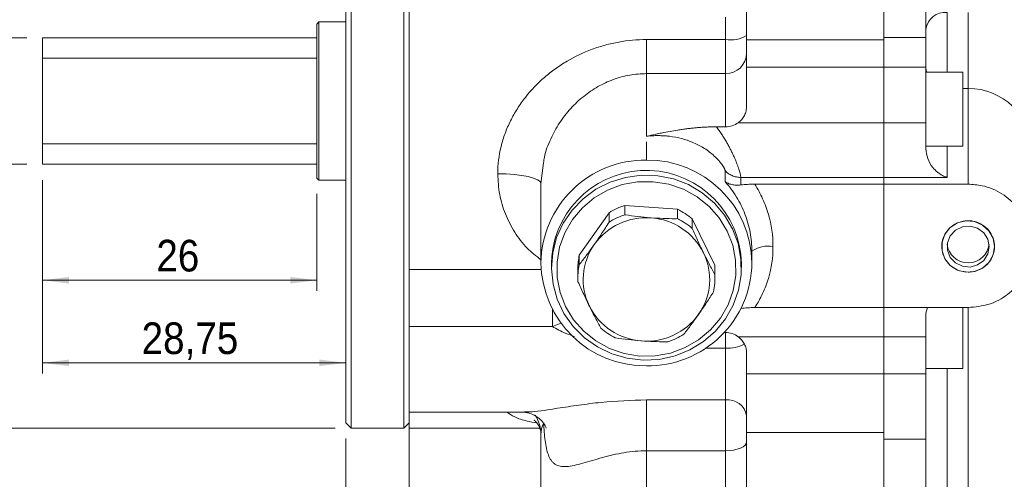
# Model space of a CAD drawing. Header units: millimetres. Extents: x 10 to 831, y 10 to 584.
# Tile 17 of 31: x 342 to 436, y 414 to 457. Entities that reach past the tile are written whole.
import ezdxf

# ---------------------------------------------------------------- set-up
doc = ezdxf.new("R2010")
doc.units = ezdxf.units.MM
doc.linetypes.add('SLD-Solido', pattern=[0])
doc.styles.add('SLDTEXTSTYLE3', font='GOTHIC.TTF', dxfattribs={"width": 0.913})
doc.dimstyles.new('SLDDIMSTYLE1', dxfattribs={"dimtxt": 3, "dimasz": 2.5, "dimexe": 0, "dimexo": 0.0625, "dimgap": 0.75, "dimtad": 1, "dimrnd": 1e-09, "dimzin": 12, "dimdsep": 46, "dimtxsty": 'SLDTEXTSTYLE3', "dimsah": 1, "dimcen": 0.09, "dimadec": 0, "dimazin": 3, "dimtfac": 1, "dimtofl": 0, "dimtmove": 0, "dimatfit": 3, "dimfxl": 0, "dimfrac": 2, "dimtolj": 1, "dimtzin": 12, "dimarcsym": 0})
doc.dimstyles.new('SLDDIMSTYLE3', dxfattribs={"dimtxt": 3, "dimasz": 2.5, "dimexe": 0, "dimexo": 0.0625, "dimgap": 0.75, "dimtad": 1, "dimrnd": 1e-09, "dimzin": 12, "dimdsep": 46, "dimtxsty": 'SLDTEXTSTYLE3', "dimsah": 1, "dimcen": 0.09, "dimadec": 0, "dimazin": 3, "dimtfac": 1, "dimtmove": 0, "dimatfit": 0, "dimfxl": 0, "dimfrac": 2, "dimtolj": 1, "dimtzin": 12, "dimarcsym": 0})
doc.dimstyles.new('SLDDIMSTYLE4', dxfattribs={"dimtxt": 3, "dimasz": 2.5, "dimexe": 0, "dimexo": 0.0625, "dimgap": 0.75, "dimtad": 1, "dimrnd": 1e-09, "dimzin": 12, "dimdsep": 46, "dimtxsty": 'SLDTEXTSTYLE3', "dimsah": 1, "dimcen": 0.09, "dimadec": 0, "dimazin": 3, "dimtol": 1, "dimtm": 0.046, "dimtfac": 1, "dimtofl": 0, "dimtmove": 0, "dimatfit": 3, "dimfxl": 0, "dimfrac": 2, "dimtolj": 1, "dimarcsym": 0})

# ---------------------------------------------------------------- blocks, each defined once
blk = doc.blocks.new('SW_SYMBOL_MOD_BOX')
at = {"color": 0, "linetype": 'SLD-Solido', "lineweight": 0}
for p, q in [((200, 200), (200, 800)), ((200, 800), (800, 800)), ((800, 800), (800, 200)), ((200, 200), (800, 200))]:
    blk.add_line(p, q, dxfattribs=at)
blk = doc.blocks.new('_D_4')
at = {"color": 7, "linetype": 'SLD-Solido', "lineweight": 0}
for p, q in [((334.343, 455.785), (334.343, 458.285)), ((342.843, 455.785), (333.343, 455.785)), ((334.343, 455.785), (334.343, 443.785)), ((342.843, 443.785), (333.343, 443.785)), ((334.343, 443.785), (334.343, 441.285))]:
    blk.add_line(p, q, dxfattribs=at)
for points in [[(334.343, 455.785), (334.653, 458.285), (334.033, 458.285)], [(334.343, 443.785), (334.033, 441.285), (334.653, 441.285)]]:
    blk.add_solid(points, dxfattribs=at)
at = {"color": 7, "linetype": 'SLD-Solido', "lineweight": 0, "xscale": 0.00383203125, "yscale": 0.00383203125, "zscale": 0.00383203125, "rotation": 90.0000000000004}
blk.add_blockref('SW_SYMBOL_MOD_BOX', (333.927, 445.425), dxfattribs=at)
at = {"color": 7, "linetype": 'SLD-Solido', "lineweight": 0, "insert": (330.465, 449.711), "char_height": 3, "attachment_point": 1, "rotation": 90, "style": 'SLDTEXTSTYLE3'}
blk.add_mtext('12', dxfattribs=at)
blk = doc.blocks.new('_D_5')
at = {"color": 7, "linetype": 'SLD-Solido', "lineweight": 0}
for p, q in [((372.093, 480.785), (325.843, 480.785)), ((326.843, 480.785), (326.843, 418.785)), ((372.093, 418.785), (325.843, 418.785))]:
    blk.add_line(p, q, dxfattribs=at)
for points in [[(326.843, 480.785), (326.533, 478.285), (327.153, 478.285)], [(326.843, 418.785), (327.153, 421.285), (326.533, 421.285)]]:
    blk.add_solid(points, dxfattribs=at)
at = {"color": 7, "linetype": 'SLD-Solido', "lineweight": 0, "attachment_point": 1, "rotation": 90, "style": 'SLDTEXTSTYLE3'}
for s, insert, char_height in [('0,05', (324.045, 454.889), 1.95), ('0', (321.523, 454.889), 1.95), ('-', (324.045, 454.025), 1.95), ('h8 ', (323.715, 449.703), 2.25), ('62', (322.965, 444.161), 3), ('%%c', (323.011, 439.637), 3)]:
    blk.add_mtext(s, dxfattribs=dict(at, insert=insert, char_height=char_height))
blk = doc.blocks.new('_D_6')
at = {"color": 7, "linetype": 'SLD-Solido', "lineweight": 0}
for p, q in [((344.343, 442.285), (344.343, 431.792)), ((370.343, 440.985), (370.343, 431.792)), ((344.343, 432.792), (370.343, 432.792))]:
    blk.add_line(p, q, dxfattribs=at)
for points in [[(344.343, 432.792), (346.843, 432.482), (346.843, 433.102)], [(370.343, 432.792), (367.843, 433.102), (367.843, 432.482)]]:
    blk.add_solid(points, dxfattribs=at)
at = {"color": 7, "linetype": 'SLD-Solido', "lineweight": 0, "insert": (355.126, 436.625), "char_height": 3, "attachment_point": 1, "style": 'SLDTEXTSTYLE3'}
blk.add_mtext('26', dxfattribs=at)
blk = doc.blocks.new('_D_7')
at = {"color": 7, "linetype": 'SLD-Solido', "lineweight": 0}
for p, q in [((344.343, 442.285), (344.343, 423.963)), ((344.343, 424.963), (373.093, 424.963))]:
    blk.add_line(p, q, dxfattribs=at)
for points in [[(344.343, 424.963), (346.843, 424.653), (346.843, 425.273)], [(373.093, 424.963), (370.593, 425.273), (370.593, 424.653)]]:
    blk.add_solid(points, dxfattribs=at)
at = {"color": 7, "linetype": 'SLD-Solido', "lineweight": 0, "insert": (353.731, 428.795), "char_height": 3, "attachment_point": 1, "style": 'SLDTEXTSTYLE3'}
blk.add_mtext('28,75', dxfattribs=at)
blk = doc.blocks.new('_D_8')
at = {"color": 7, "linetype": 'SLD-Solido', "lineweight": 0}
for p, q in [((379.093, 418.785), (379.093, 407.973)), ((373.093, 417.785), (373.093, 407.973)), ((373.093, 408.973), (370.593, 408.973)), ((373.093, 408.973), (379.093, 408.973)), ((379.093, 408.973), (381.593, 408.973))]:
    blk.add_line(p, q, dxfattribs=at)
for points in [[(373.093, 408.973), (370.593, 409.283), (370.593, 408.663)], [(379.093, 408.973), (381.593, 408.663), (381.593, 409.283)]]:
    blk.add_solid(points, dxfattribs=at)
at = {"color": 7, "linetype": 'SLD-Solido', "lineweight": 0, "insert": (374.985, 412.805), "char_height": 3, "attachment_point": 1, "style": 'SLDTEXTSTYLE3'}
blk.add_mtext('6', dxfattribs=at)
blk = doc.blocks.new('_D_9')
at = {"color": 7, "linetype": 'SLD-Solido', "lineweight": 0}
for p, q in [((461.093, 438.285), (461.093, 368.375)), ((379.093, 418.785), (379.093, 368.375)), ((379.093, 369.375), (461.093, 369.375))]:
    blk.add_line(p, q, dxfattribs=at)
for points in [[(379.093, 369.375), (381.593, 369.065), (381.593, 369.685)], [(461.093, 369.375), (458.593, 369.685), (458.593, 369.065)]]:
    blk.add_solid(points, dxfattribs=at)
at = {"color": 7, "linetype": 'SLD-Solido', "lineweight": 0, "insert": (417.876, 373.207), "char_height": 3, "attachment_point": 1, "style": 'SLDTEXTSTYLE3'}
blk.add_mtext('82', dxfattribs=at)
blk = doc.blocks.new('_D_10')
at = {"color": 7, "linetype": 'SLD-Solido', "lineweight": 0}
for p, q in [((483.593, 444.008), (483.593, 358.62)), ((379.093, 418.785), (379.093, 358.62)), ((379.093, 359.62), (483.593, 359.62))]:
    blk.add_line(p, q, dxfattribs=at)
for points in [[(379.093, 359.62), (381.593, 359.31), (381.593, 359.93)], [(483.593, 359.62), (481.093, 359.93), (481.093, 359.31)]]:
    blk.add_solid(points, dxfattribs=at)
at = {"color": 7, "linetype": 'SLD-Solido', "lineweight": 0, "insert": (425.247, 363.452), "char_height": 3, "attachment_point": 1, "style": 'SLDTEXTSTYLE3'}
blk.add_mtext('104,50', dxfattribs=at)

msp = doc.modelspace()

# ---------------------------------------------------------------- linework, layer by layer
at = {"color": 7, "linetype": 'SLD-Solido', "lineweight": 15}
for p, q in [((373.593, 480.785), (373.593, 418.785)), ((378.593, 418.785), (378.593, 480.785)), ((373.093, 449.785), (373.093, 471.351)), ((379.093, 433.826), (379.093, 465.743)), ((411.093, 464.018), (411.093, 455.578)), ((424.093, 455.801), (424.093, 464.24)), ((428.093, 455.801), (428.093, 464.24)), ((409.093, 455.608), (409.093, 457.748)), ((432.093, 450.967), (432.093, 458.17)), ((370.543, 457.285), (370.343, 457.085)), ((370.343, 449.785), (370.343, 457.085)), ((373.093, 457.285), (370.543, 457.285)), ((370.543, 457.285), (370.543, 449.785)), ((344.343, 453.854), (344.343, 455.785)), ((370.343, 455.785), (344.343, 455.785)), ((401.593, 452.381), (401.593, 455.608)), ((401.593, 455.608), (409.093, 455.608)), ((409.093, 452.381), (409.093, 455.608)), ((424.093, 455.578), (411.093, 455.578)), ((411.093, 455.578), (411.093, 453.007)), ((424.093, 455.801), (428.093, 455.801)), ((424.093, 453.007), (424.093, 455.801)), ((428.093, 453.007), (428.093, 455.801)), ((370.343, 453.854), (344.343, 453.854)), ((344.343, 453.854), (344.343, 445.715)), ((424.093, 453.007), (411.093, 453.007)), ((411.093, 453.007), (411.093, 449.316)), ((428.093, 453.007), (424.093, 453.007)), ((424.093, 447.726), (424.093, 453.007)), ((428.093, 447.726), (428.093, 453.007)), ((401.593, 452.381), (401.593, 446.445)), ((409.093, 452.381), (401.593, 452.381)), ((409.093, 447.335), (409.093, 452.381)), ((431.593, 452.507), (428.093, 452.507)), ((431.593, 452.507), (431.593, 445.507)), ((432.093, 441.903), (432.093, 450.967)), ((370.343, 442.485), (370.343, 449.785)), ((370.543, 449.785), (370.543, 442.285)), ((373.093, 428.218), (373.093, 449.785)), ((408.224, 447.335), (409.093, 447.335)), ((410.301, 447.726), (424.093, 447.726)), ((424.093, 447.726), (428.093, 447.726)), ((424.093, 442.545), (424.093, 447.726)), ((428.093, 445.266), (428.093, 447.726)), ((344.343, 443.785), (344.343, 445.715)), ((370.343, 445.715), (344.343, 445.715)), ((401.593, 445.918), (401.593, 444.18)), ((428.13, 445.507), (431.593, 445.507)), ((370.343, 443.785), (344.343, 443.785)), ((391.844, 443.915), (391.593, 441.974)), ((409.047, 442.154), (409.047, 443.195)), ((410.537, 442.545), (410.537, 441.823)), ((410.537, 442.545), (424.093, 442.545)), ((424.093, 441.903), (424.093, 442.545)), ((424.093, 442.545), (430.093, 442.545)), ((370.343, 442.485), (370.543, 442.285)), ((370.543, 442.285), (373.093, 442.285)), ((391.593, 434.431), (391.593, 441.974)), ((411.871, 441.903), (424.093, 441.903)), ((424.093, 441.903), (424.093, 430.203)), ((424.093, 441.903), (432.093, 441.903)), ((404.543, 439.521), (399.558, 439.893)), ((399.558, 439.893), (399.558, 439.002)), ((398.052, 439.188), (395.229, 435.165)), ((398.052, 438.298), (398.052, 439.188)), ((404.543, 438.631), (404.543, 439.521)), ((408.084, 434.207), (405.921, 438.602)), ((405.921, 438.602), (405.921, 437.712)), ((429.593, 436.159), (429.593, 435.988)), ((434.593, 435.988), (434.593, 436.159)), ((392.619, 435.055), (392.593, 434.386)), ((395.229, 435.165), (395.229, 434.275)), ((411.593, 434.431), (411.593, 435.543)), ((392.593, 434.386), (392.593, 433.986)), ((408.084, 433.317), (408.084, 434.207)), ((410.593, 433.986), (410.593, 434.386)), ((379.093, 428.411), (379.093, 433.826)), ((395.093, 433.874), (395.093, 432.984)), ((408.093, 432.984), (408.093, 433.874)), ((411.871, 430.203), (424.093, 430.203)), ((424.093, 430.203), (432.093, 430.203)), ((424.093, 427.436), (424.093, 430.203)), ((428.093, 429.667), (428.233, 430.203)), ((428.093, 427.436), (428.093, 429.667)), ((431.593, 430.203), (431.593, 424.426)), ((373.093, 419.285), (373.093, 428.218)), ((392.674, 428.411), (379.093, 428.411)), ((379.093, 420.285), (379.093, 428.411)), ((409.093, 427.836), (408.958, 427.836)), ((410.301, 427.436), (424.093, 427.436)), ((424.093, 427.436), (428.093, 427.436)), ((424.093, 423.926), (424.093, 427.436)), ((428.093, 423.926), (428.093, 427.436)), ((409.093, 421.444), (409.093, 426.35)), ((411.093, 425.917), (411.093, 423.926)), ((411.093, 423.926), (424.093, 423.926)), ((411.093, 423.926), (411.093, 418.344)), ((424.093, 423.926), (428.093, 423.926)), ((424.093, 417.72), (424.093, 423.926)), ((428.093, 424.426), (431.593, 424.426)), ((428.093, 417.72), (428.093, 423.926)), ((401.593, 421.444), (409.093, 421.444)), ((401.593, 416.622), (401.593, 421.444)), ((409.093, 416.622), (409.093, 421.444)), ((379.093, 420.285), (390.043, 420.285)), ((379.093, 418.785), (379.093, 420.285)), ((373.093, 419.285), (373.593, 418.785)), ((378.593, 418.785), (379.093, 419.285)), ((373.593, 418.785), (378.593, 418.785)), ((379.093, 418.785), (391.452, 418.785)), ((424.093, 418.344), (411.093, 418.344)), ((411.093, 418.344), (411.093, 412.722)), ((391.593, 387.618), (391.593, 418.161)), ((424.093, 417.72), (428.093, 417.72)), ((424.093, 412.099), (424.093, 417.72)), ((428.093, 412.099), (428.093, 417.72)), ((401.593, 416.622), (401.593, 401.126)), ((409.093, 416.622), (401.593, 416.622)), ((409.093, 404.73), (409.093, 416.622))]:
    msp.add_line(p, q, dxfattribs=at)
at = {"color": 8, "linetype": 'SLD-Solido', "lineweight": 15}
for p, q in [((430.093, 458.17), (430.093, 452.507)), ((431.593, 450.967), (432.093, 450.967)), ((430.093, 445.507), (430.093, 442.545)), ((391.612, 433.826), (379.093, 433.826)), ((392.674, 428.411), (392.674, 430.023)), ((432.093, 396.79), (432.093, 430.203)), ((393.484, 428.726), (392.674, 428.411)), ((409.093, 426.35), (409.093, 427.834)), ((409.093, 426.35), (407.187, 426.35)), ((430.093, 424.426), (430.093, 412.149))]:
    msp.add_line(p, q, dxfattribs=at)
at = {"color": 8, "linetype": 'SLD-Solido', "lineweight": 15, "flags": 128}
msp.add_lwpolyline([(428.093, 452.917), (428.132, 452.537), (428.138, 452.507)], dxfattribs=at)
at = {"color": 7, "linetype": 'SLD-Solido', "lineweight": 15, "flags": 128}
for points in [[(391.593, 441.974), (391.514, 442.152), (391.281, 442.323), (390.902, 442.481), (390.392, 442.619), (389.771, 442.733), (389.062, 442.817), (388.293, 442.869), (387.493, 442.886)], [(410.567, 433.317), (410.322, 431.848), (409.826, 430.441), (409.093, 429.135), (408.144, 427.969), (407.007, 426.976), (405.714, 426.185), (404.303, 425.618), (402.813, 425.292), (401.289, 425.216), (399.773, 425.392), (398.31, 425.816), (396.941, 426.474), (395.706, 427.349), (394.64, 428.415), (393.774, 429.64), (393.133, 430.991), (392.736, 432.428), (392.593, 433.91), (392.71, 435.394), (393.082, 436.837), (393.698, 438.198), (394.542, 439.439), (395.589, 440.522), (396.808, 441.417), (398.165, 442.099), (399.621, 442.547), (401.134, 442.748), (402.659, 442.698), (404.154, 442.397), (405.575, 441.854), (406.882, 441.085), (408.037, 440.111), (409.006, 438.962), (409.762, 437.669), (410.283, 436.27), (410.554, 434.805), (410.567, 433.317)], [(410.068, 433.243), (410.052, 434.687), (409.779, 436.107), (409.257, 437.459), (408.502, 438.702), (407.537, 439.798), (406.392, 440.714), (405.1, 441.423), (403.703, 441.902), (402.241, 442.137), (400.759, 442.121), (399.303, 441.855), (397.916, 441.346), (396.641, 440.61), (395.517, 439.669), (394.577, 438.553), (393.85, 437.294), (393.359, 435.931), (393.118, 434.506), (393.134, 433.061), (393.407, 431.642), (393.929, 430.29), (394.684, 429.047), (395.649, 427.951), (396.794, 427.034), (398.086, 426.326), (399.483, 425.847), (400.945, 425.611), (402.427, 425.627), (403.883, 425.894), (405.27, 426.403), (406.545, 427.139), (407.669, 428.079), (408.609, 429.196), (409.336, 430.455), (409.827, 431.818), (410.068, 433.243)], [(434.593, 435.988), (434.458, 436.78), (434.066, 437.485), (433.46, 438.029), (432.707, 438.351), (431.887, 438.417), (431.089, 438.22), (430.4, 437.781), (429.894, 437.148), (429.627, 436.389), (429.627, 435.587), (429.894, 434.828), (430.4, 434.195), (431.089, 433.756), (431.887, 433.559), (432.707, 433.625), (433.46, 433.948), (434.066, 434.491), (434.458, 435.197), (434.593, 435.988)], [(434.093, 435.988), (433.958, 436.693), (433.571, 437.302), (432.985, 437.734), (432.278, 437.93), (431.546, 437.864), (430.888, 437.544), (430.393, 437.015), (430.127, 436.347), (430.127, 435.63), (430.393, 434.962), (430.888, 434.432), (431.546, 434.113), (432.278, 434.047), (432.985, 434.243), (433.571, 434.675), (433.958, 435.284), (434.093, 435.988)], [(408.084, 434.207), (408.092, 434.003), (408.093, 433.874)], [(409.093, 416.622), (409.483, 416.639), (409.858, 416.688), (410.204, 416.769), (410.507, 416.877), (410.756, 417.008), (410.941, 417.158), (411.055, 417.321), (411.093, 417.49)]]:
    msp.add_lwpolyline(points, dxfattribs=at)
at = {"color": 7, "linetype": 'SLD-Solido', "lineweight": 15}
for centre, radius, start, end in [((429.899, 456.358), 1.823, 83.87834, 172.16048), ((409.575, 458.552), 2.983, 260.69308, 300.58611), ((409.118, 454.356), 1.975, 269.28188, 359.26344), ((432.167, 445.041), 5.926, 0.73654, 90.71813), ((401.464, 434.309), 9.872, 89.25199, 179.29332), ((401.712, 434.298), 9.882, 0.76644, 90.68825), ((401.587, 434.201), 9.008, 1.17658, 174.5625), ((401.568, 433.634), 6.574, 107.80386, 122.32968), ((401.568, 432.744), 6.574, 107.80386, 122.32968), ((401.65, 433.69), 6.509, 48.99356, 63.61518), ((401.577, 432.67), 6.054, 85.51354, 144.61994), ((401.636, 432.719), 6, 26.568, 86.0407), ((401.65, 432.8), 6.509, 48.99359, 63.61514), ((401.322, 432.874), 5.728, 144.8081, 206.22724), ((413.118, 433.407), 2.624, 79.56601, 125.52422), ((432.093, 436.433), 2, 186.46942, 353.53058), ((401.278, 433.874), 6.184, 167.95237, 179.99711), ((401.864, 432.872), 5.728, 324.80809, 26.22724), ((401.474, 434.563), 9.882, 180.76644, 270.68823), ((401.276, 432.984), 6.182, 167.95085, 183.08451), ((401.722, 434.552), 9.872, 269.25201, 359.29332), ((401.911, 432.984), 6.182, 347.95084, 3.08452), ((401.55, 433.026), 6, 206.56804, 266.04068), ((401.609, 433.076), 6.054, 265.51354, 324.61994), ((401.536, 433.169), 6.509, 228.9935, 243.61518), ((401.619, 433.225), 6.574, 287.80384, 302.32958), ((409.318, 419.657), 1.801, 9.66982, 97.1619)]:
    msp.add_arc(centre, radius, start, end, dxfattribs=at)
at = {"color": 8, "linetype": 'SLD-Solido', "lineweight": 15}
for centre, radius, start, end in [((409.305, 429.715), 3.372, 266.40007, 297.9401), ((388.168, 418.147), 3.425, 0.22468, 32.9545)]:
    msp.add_arc(centre, radius, start, end, dxfattribs=at)
at = {"color": 7, "linetype": 'SLD-Solido', "lineweight": 15}
for points, knots in [([(387.493, 442.886), (387.493, 443.752), (387.599, 444.61), (387.911, 445.883), (388.041, 446.307), (388.344, 447.127), (388.517, 447.526), (388.905, 448.304), (389.119, 448.684), (389.588, 449.422), (389.844, 449.783), (390.663, 450.825), (391.268, 451.456), (392.259, 452.315), (392.603, 452.586), (393.318, 453.1), (393.689, 453.341), (394.822, 454.007), (395.611, 454.381), (396.846, 454.838), (397.268, 454.973), (398.117, 455.203), (398.544, 455.299), (399.835, 455.53), (400.708, 455.608), (401.593, 455.608)], [0, 0, 0, 0, 0.125, 0.125, 0.1875, 0.1875, 0.25, 0.25, 0.3125, 0.3125, 0.375, 0.375, 0.5, 0.5, 0.5625, 0.5625, 0.625, 0.625, 0.75, 0.75, 0.8125, 0.8125, 0.875, 0.875, 1, 1, 1, 1]), ([(411.093, 449.316), (411.093, 449.159), (411.077, 449.006), (411.008, 448.703), (410.956, 448.555), (410.82, 448.28), (410.734, 448.151), (410.537, 447.918), (410.425, 447.815), (410.301, 447.726)], [0, 0, 0, 0, 0.25, 0.25, 0.5, 0.5, 0.75, 0.75, 1, 1, 1, 1]), ([(401.593, 446.445), (401.893, 446.509), (402.369, 446.611), (403.107, 446.767), (403.791, 446.9), (404.45, 447.014), (404.985, 447.094), (405.409, 447.151), (405.827, 447.201), (406.24, 447.242), (406.648, 447.277), (407.05, 447.303), (407.446, 447.322), (407.837, 447.334), (408.096, 447.336), (408.224, 447.336)], [0, 0, 0, 0, 0.157306, 0.24989, 0.384076, 0.499911, 0.565093, 0.627365, 0.686903, 0.743907, 0.798607, 0.851261, 0.902159, 0.951622, 1, 1, 1, 1]), ([(408.224, 447.335), (408.27, 447.275), (408.36, 447.157), (408.491, 446.978), (408.617, 446.799), (408.737, 446.622), (408.89, 446.389), (409.071, 446.097), (409.273, 445.748), (409.46, 445.403), (409.633, 445.065), (409.79, 444.737), (409.933, 444.421), (410.06, 444.12), (410.173, 443.837), (410.27, 443.574), (410.352, 443.333), (410.42, 443.117), (410.472, 442.928), (410.51, 442.768), (410.533, 442.636), (410.536, 442.575), (410.537, 442.545)], [0, 0, 0, 0, 0.0334776, 0.0662865, 0.0984336, 0.1299263, 0.1607723, 0.2212188, 0.2806959, 0.3392705, 0.3970127, 0.4539958, 0.5102958, 0.5659917, 0.621165, 0.6758996, 0.7302814, 0.784398, 0.8383382, 0.8921919, 0.9460491, 1, 1, 1, 1]), ([(410.301, 447.726), (410.127, 447.6), (409.937, 447.503), (409.524, 447.369), (409.311, 447.335), (409.093, 447.335)], [0, 0, 0, 0, 0.5, 0.5, 1, 1, 1, 1]), ([(409.047, 443.195), (409.046, 443.204), (409.045, 443.223), (409.037, 443.257), (409.024, 443.298), (409.005, 443.343), (408.981, 443.394), (408.935, 443.484), (408.85, 443.625), (408.667, 443.886), (408.364, 444.246), (407.935, 444.661), (407.457, 445.045), (406.972, 445.369), (406.457, 445.654), (405.79, 445.959), (404.892, 446.257), (404.039, 446.418), (403.348, 446.484), (402.849, 446.507), (402.253, 446.504), (401.824, 446.465), (401.593, 446.445)], [0, 0, 0, 0, 0.0118991, 0.0237724, 0.0356741, 0.0476579, 0.0597766, 0.0720809, 0.106531, 0.1405596, 0.2014377, 0.2666893, 0.325107, 0.3874154, 0.4442459, 0.5082293, 0.6198708, 0.7524227, 0.7981357, 0.8546313, 0.921918, 1, 1, 1, 1]), ([(430.093, 442.545), (430.091, 442.546), (429.947, 442.591), (429.474, 442.79), (428.805, 443.333), (428.216, 444.251), (428.132, 444.947), (428.093, 445.266)], [0, 0, 0, 0, 0.002696, 0.158982, 0.523431, 0.782176, 1, 1, 1, 1]), ([(409.047, 443.195), (409.14, 443.093), (409.245, 443.001), (409.358, 442.92), (409.471, 442.84), (409.593, 442.771), (409.721, 442.715), (409.849, 442.659), (409.983, 442.616), (410.12, 442.588), (410.257, 442.559), (410.397, 442.545), (410.537, 442.545)], [0, 0, 0, 0, 0.25, 0.25, 0.25, 0.5, 0.5, 0.5, 0.75, 0.75, 0.75, 1, 1, 1, 1]), ([(411.593, 435.543), (411.593, 436.143), (411.537, 436.736), (411.372, 437.616), (411.303, 437.907), (411.138, 438.487), (411.042, 438.776), (410.714, 439.626), (410.447, 440.167), (409.819, 441.2), (409.454, 441.695), (409.047, 442.154)], [0, 0, 0, 0, 0.25, 0.25, 0.375, 0.375, 0.5, 0.5, 0.75, 0.75, 1, 1, 1, 1]), ([(410.537, 441.823), (410.376, 441.802), (410.227, 441.797), (409.943, 441.811), (409.809, 441.831), (409.558, 441.891), (409.443, 441.932), (409.285, 442.005), (409.234, 442.032), (409.137, 442.09), (409.09, 442.121), (409.047, 442.154)], [0, 0, 0, 0, 0.25, 0.25, 0.5, 0.5, 0.75, 0.75, 0.875, 0.875, 1, 1, 1, 1]), ([(410.537, 441.823), (410.739, 441.85), (410.953, 441.869), (411.403, 441.896), (411.637, 441.903), (411.871, 441.903)], [0, 0, 0, 0, 0.5, 0.5, 1, 1, 1, 1]), ([(411.871, 441.903), (412.151, 441.454), (412.398, 440.991), (412.827, 440.035), (413.01, 439.539), (413.445, 438.043), (413.593, 437.025), (413.593, 435.988)], [0, 0, 0, 0, 0.25, 0.25, 0.5, 0.5, 1, 1, 1, 1]), ([(438.093, 435.988), (438.027, 436.646), (437.895, 437.96), (436.866, 439.73), (435.349, 441.077), (433.659, 441.799), (432.539, 441.873), (432.093, 441.903)], [0, 0, 0, 0, 0.214011, 0.427998, 0.64261, 0.857641, 1, 1, 1, 1]), ([(399.558, 439.002), (399.57, 439), (399.959, 438.938), (400.756, 438.824), (401.595, 438.74), (402.03, 438.707), (402.05, 438.705)], [0, 0, 0, 0, 0.015696, 0.488943, 0.976211, 1, 1, 1, 1]), ([(396.641, 436.175), (396.878, 436.519), (397.362, 437.219), (397.819, 437.934), (398.052, 438.298)], [0, 0, 0, 0, 0.490759, 1, 1, 1, 1]), ([(402.05, 438.705), (402.817, 438.666), (403.669, 438.622), (404.463, 438.63), (404.543, 438.631)], [0, 0, 0, 0, 0.899706, 1, 1, 1, 1]), ([(432.093, 433.562), (431.812, 433.589), (431.25, 433.642), (430.502, 434.058), (429.933, 434.673), (429.608, 435.442), (429.562, 436.274), (429.802, 437.077), (430.3, 437.758), (431, 438.241), (431.823, 438.47), (432.677, 438.417), (433.464, 438.09), (434.098, 437.526), (434.505, 436.789), (434.641, 435.964), (434.489, 435.145), (434.068, 434.423), (433.424, 433.881), (432.727, 433.601), (432.27, 433.573), (432.093, 433.562)], [0, 0, 0, 0, 0.053659, 0.107317, 0.161002, 0.214706, 0.268379, 0.322021, 0.37568, 0.429377, 0.483074, 0.536734, 0.590376, 0.644048, 0.697751, 0.751438, 0.805086, 0.858734, 0.912421, 0.966124, 1, 1, 1, 1]), ([(405.921, 437.712), (406.088, 437.343), (406.427, 436.595), (406.798, 435.82), (406.991, 435.427), (407.003, 435.403)], [0, 0, 0, 0, 0.476973, 0.968113, 1, 1, 1, 1]), ([(395.229, 434.275), (395.447, 434.556), (395.889, 435.127), (396.373, 435.795), (396.625, 436.153), (396.641, 436.175)], [0, 0, 0, 0, 0.476973, 0.968113, 1, 1, 1, 1]), ([(413.593, 435.988), (413.593, 434.951), (413.445, 433.946), (413.01, 432.484), (412.827, 432.002), (412.398, 431.078), (412.151, 430.632), (411.871, 430.203)], [0, 0, 0, 0, 0.5, 0.5, 0.75, 0.75, 1, 1, 1, 1]), ([(432.093, 430.203), (432.766, 430.266), (434.111, 430.392), (435.906, 431.375), (437.264, 432.831), (437.989, 434.464), (438.063, 435.554), (438.093, 435.988)], [0, 0, 0, 0, 0.214008, 0.427993, 0.642608, 0.857638, 1, 1, 1, 1]), ([(407.003, 435.403), (407.185, 435.039), (407.555, 434.297), (407.906, 433.648), (408.084, 433.317)], [0, 0, 0, 0, 0.490759, 1, 1, 1, 1]), ([(396.183, 430.343), (396.002, 430.718), (395.631, 431.482), (395.281, 432.257), (395.102, 432.651)], [0, 0, 0, 0, 0.490759, 1, 1, 1, 1]), ([(407.957, 431.694), (407.739, 431.354), (407.297, 430.664), (406.813, 429.952), (406.561, 429.593), (406.546, 429.571)], [0, 0, 0, 0, 0.476973, 0.968113, 1, 1, 1, 1]), ([(397.265, 428.256), (397.098, 428.566), (396.759, 429.195), (396.388, 429.927), (396.195, 430.319), (396.183, 430.343)], [0, 0, 0, 0, 0.476973, 0.968113, 1, 1, 1, 1]), ([(406.546, 429.571), (406.308, 429.238), (405.825, 428.559), (405.367, 427.97), (405.134, 427.67)], [0, 0, 0, 0, 0.4907591, 1, 1, 1, 1]), ([(411.871, 430.203), (411.636, 430.203), (411.407, 430.197), (410.959, 430.171), (410.74, 430.151), (410.537, 430.124)], [0, 0, 0, 0, 0.5, 0.5, 1, 1, 1, 1]), ([(409.093, 427.836), (409.311, 427.836), (409.523, 427.802), (409.936, 427.666), (410.127, 427.567), (410.301, 427.436)], [0, 0, 0, 0, 0.5, 0.5, 1, 1, 1, 1]), ([(401.136, 427.04), (401.116, 427.042), (400.694, 427.074), (399.855, 427.158), (399.056, 427.271), (398.656, 427.335), (398.643, 427.337)], [0, 0, 0, 0, 0.023789, 0.495886, 0.984305, 1, 1, 1, 1]), ([(403.629, 426.966), (403.549, 426.965), (402.755, 426.957), (401.903, 427.001), (401.136, 427.04)], [0, 0, 0, 0, 0.100294, 1, 1, 1, 1]), ([(410.301, 427.436), (410.425, 427.342), (410.537, 427.236), (410.734, 427.002), (410.82, 426.873), (410.956, 426.608), (411.008, 426.469), (411.077, 426.19), (411.093, 426.053), (411.093, 425.917)], [0, 0, 0, 0, 0.25, 0.25, 0.5, 0.5, 0.75, 0.75, 1, 1, 1, 1]), ([(389.978, 420.283), (390.003, 420.283), (390.069, 420.283), (390.437, 420.225), (390.991, 420.008), (391.533, 419.622), (391.898, 419.177), (392.068, 418.864), (392.1, 418.747), (392.093, 418.778), (392.092, 418.779)], [0, 0, 0, 0, 0.080374, 0.213452, 0.376791, 0.569909, 0.748542, 0.877252, 0.996633, 1, 1, 1, 1]), ([(390.933, 419.544), (390.934, 419.544), (390.936, 419.545), (391.156, 419.358), (391.417, 418.98), (391.581, 418.504), (391.584, 418.261), (391.585, 418.178)], [0, 0, 0, 0, 0.129293, 0.336676, 0.553485, 0.845582, 1, 1, 1, 1]), ([(401.593, 416.622), (400.867, 416.622), (400.154, 416.557), (399.105, 416.384), (398.757, 416.314), (398.073, 416.156), (397.74, 416.069), (396.766, 415.799), (396.149, 415.605), (394.989, 415.28), (394.474, 415.158), (393.908, 415.122), (393.799, 415.122), (393.595, 415.133), (393.498, 415.145), (393.225, 415.203), (393.064, 415.268), (392.851, 415.411), (392.784, 415.466), (392.663, 415.588), (392.607, 415.655), (392.452, 415.873), (392.366, 416.043), (392.22, 416.425), (392.159, 416.638), (392.059, 417.093), (392.019, 417.336), (391.952, 417.851), (391.926, 418.123), (391.885, 418.689), (391.869, 418.982), (391.858, 419.286)], [0, 0, 0, 0, 0.125, 0.125, 0.1875, 0.1875, 0.25, 0.25, 0.375, 0.375, 0.5, 0.5, 0.53125, 0.53125, 0.5625, 0.5625, 0.625, 0.625, 0.65625, 0.65625, 0.6875, 0.6875, 0.75, 0.75, 0.8125, 0.8125, 0.875, 0.875, 0.9375, 0.9375, 1, 1, 1, 1])]:
    msp.add_open_spline(points, degree=3, knots=knots, dxfattribs=at)
at = {"color": 8, "linetype": 'SLD-Solido', "lineweight": 15}
for points, knots in [([(401.593, 452.381), (401.064, 452.354), (399.988, 452.299), (398.432, 451.858), (396.959, 451.176), (395.602, 450.251), (394.375, 449.095), (393.311, 447.73), (392.485, 446.176), (391.946, 444.881), (391.864, 444.103), (391.844, 443.915)], [0, 0, 0, 0, 0.112847, 0.229665, 0.343974, 0.461384, 0.582412, 0.70655, 0.8309, 0.95933, 1, 1, 1, 1]), ([(391.593, 434.735), (391.139, 435.084), (390.175, 435.825), (389.07, 437.335), (388.179, 439.036), (387.604, 440.913), (387.53, 442.221), (387.493, 442.886)], [0, 0, 0, 0, 0.181644, 0.385576, 0.595414, 0.794076, 1, 1, 1, 1]), ([(394.779, 427.464), (394.491, 427.555), (393.701, 427.805), (393.073, 428.176), (392.674, 428.411)], [0, 0, 0, 0, 0.364886, 1, 1, 1, 1]), ([(390.043, 420.328), (390.274, 420.322), (391.178, 420.298), (392.984, 420.635), (395.187, 420.957), (397.996, 421.33), (400.153, 421.399), (401.593, 421.444)], [0, 0, 0, 0, 0.07596, 0.297464, 0.471258, 0.647146, 1, 1, 1, 1]), ([(391.195, 419.274), (390.884, 419.326), (390.083, 419.461), (389.108, 419.784), (388.595, 420.128), (388.361, 420.285)], [0, 0, 0, 0, 0.256257, 0.660654, 1, 1, 1, 1])]:
    msp.add_open_spline(points, degree=3, knots=knots, dxfattribs=at)
at = {"color": 7, "linetype": 'SLD-Solido', "lineweight": 15}
msp.add_open_spline([(391.858, 419.286), (391.682, 418.873), (391.593, 418.497), (391.593, 418.161)], degree=3, dxfattribs=at)

# ---------------------------------------------------------------- dimensions: what is measured, and where the dimension line sits
at = {"color": 7, "linetype": 'SLD-Solido', "lineweight": 0}
for base, p1, p2, text, dimstyle, picture, middle in [((326.843, 418.785), (373.593, 480.785), (373.593, 418.785), '%%c<>h8', 'SLDDIMSTYLE4', '_D_5', (326.843, 449.785)), ((334.343, 443.785), (344.343, 455.785), (344.343, 443.785), '{\\fGDT;o}<>', 'SLDDIMSTYLE3', '_D_4', (334.343, 449.785))]:
    dim = msp.add_linear_dim(base=base, p1=p1, p2=p2, angle=90, text=text, dimstyle=dimstyle, dxfattribs=at)
    dim.commit()
    dim.dimension.update_dxf_attribs({"geometry": picture, "text_midpoint": middle, "dimtype": 160})
for base, p1, p2, dimstyle, picture, middle in [((483.593, 359.62), (379.093, 420.285), (483.593, 445.508), 'SLDDIMSTYLE1', '_D_10', (431.343, 359.62)), ((370.343, 432.792), (344.343, 443.785), (370.343, 442.485), 'SLDDIMSTYLE1', '_D_6', (357.343, 432.792)), ((373.093, 424.963), (344.343, 443.785), (373.093, 419.285), 'SLDDIMSTYLE1', '_D_7', (358.718, 424.963)), ((461.093, 369.375), (379.093, 420.285), (461.093, 439.785), 'SLDDIMSTYLE1', '_D_9', (420.093, 369.375)), ((379.093, 408.973), (373.093, 419.285), (379.093, 420.285), 'SLDDIMSTYLE3', '_D_8', (376.093, 408.973))]:
    dim = msp.add_linear_dim(base=base, p1=p1, p2=p2, dimstyle=dimstyle, dxfattribs=at)
    dim.commit()
    dim.dimension.update_dxf_attribs({"geometry": picture, "text_midpoint": middle, "dimtype": 160})

doc.saveas('drawing.dxf')
